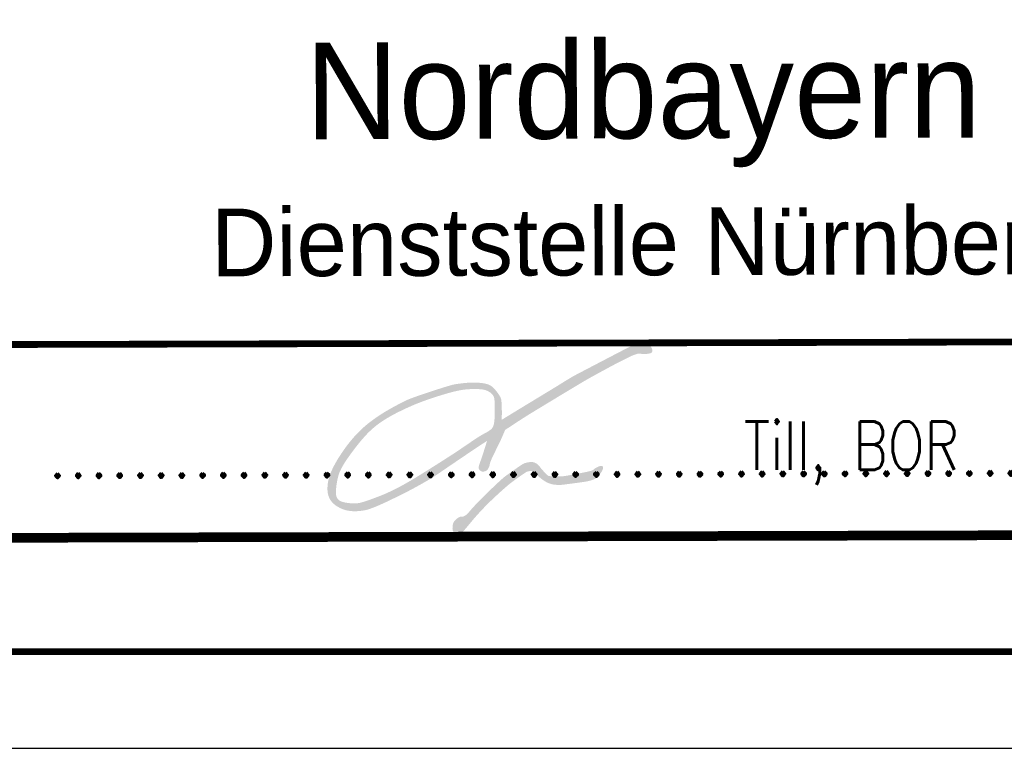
# Model space of a CAD drawing. Extents: x 0 to 1135, y 0 to 420.
# Tile 8 of 31: x 1058 to 1109, y 0 to 38. Entities that reach past the tile are written whole.
import ezdxf
from ezdxf.enums import TextEntityAlignment as Align

# ---------------------------------------------------------------- set-up
doc = ezdxf.new("R2010")
doc.units = 0
doc.header["$LTSCALE"] = 2
doc.header["$MEASUREMENT"] = 0
doc.linetypes.add('AUSGEZOGEN', pattern=[0])
doc.layers.get('0').update_dxf_attribs({"linetype": 'AUSGEZOGEN'})
doc.layers.add('LEGENDE', color=7, linetype='AUSGEZOGEN')
doc.layers.add('RAHMEN', color=250, linetype='AUSGEZOGEN')
doc.styles.add('ROMANS', font='romans.shx', dxfattribs={"width": 0.8})
doc.styles.add('UNIR-H', font='unir_h.shx', dxfattribs={"width": 0.8})

msp = doc.modelspace()

# ---------------------------------------------------------------- hatches: boundary and pattern name
h = msp.add_hatch(color=256)
h.paths.add_polyline_path([(1084.401272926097, 17.07178910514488, -0.0068464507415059), (1084.921537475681, 17.39720685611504, -1.77466831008e-05), (1086.020252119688, 18.06362947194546, -0.0003163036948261), (1086.081922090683, 18.10097890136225, -0.0005008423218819), (1086.966762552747, 18.6348937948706, -0.0008613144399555), (1087.482129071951, 18.94395513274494, -0.0081646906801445), (1087.883550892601, 19.17493685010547, -0.0031037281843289), (1088.952897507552, 19.75857540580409, -0.0044257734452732), (1089.286541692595, 19.93420669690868, -0.0027810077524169), (1089.821479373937, 20.20602611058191, -0.0193920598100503), (1090.114730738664, 20.33902647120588, -0.0295961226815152), (1090.314577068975, 20.40699623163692, -0.1392504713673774), (1090.549737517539, 20.4051009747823, 0.0596958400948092), (1090.784897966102, 20.40320571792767, 0.0287296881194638), (1091.003261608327, 20.44038243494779, 0.1197265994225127), (1091.051426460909, 20.46450998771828, 0.0537976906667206), (1091.064806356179, 20.47857080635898, 0.0355437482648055), (1091.080929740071, 20.50307117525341, 0.128444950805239), (1091.095276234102, 20.5579966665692, 0.0709238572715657), (1091.080929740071, 20.65862802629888, 0.1192062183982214), (1091.014029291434, 20.77533296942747, 0.0962804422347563), (1090.879235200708, 20.87177152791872, 0.0427316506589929), (1090.734418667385, 20.92359235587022, 0.0402704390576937), (1090.573812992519, 20.95244143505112, 0.0332582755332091), (1090.329309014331, 20.95996033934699, 0.1020152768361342), (1090.251108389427, 20.9408998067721, 0.0084165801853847), (1090.109908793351, 20.87107674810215, 0.0012338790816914), (1089.156190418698, 20.37633194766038, 0.0003819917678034), (1087.048976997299, 19.27455037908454, 0.0129088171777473), (1086.987499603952, 19.24029555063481, 0.0074070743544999), (1086.35649239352, 18.85430705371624, -0.0014845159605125), (1085.725485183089, 18.46831855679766, -5.05356405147e-05), (1085.123281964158, 18.10248538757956, 3.5834793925e-06), (1084.521078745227, 17.73665221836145, 0.0005914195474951), (1084.111913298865, 17.48742071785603, 0.0002985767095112), (1083.302320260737, 16.99230223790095, 0.008834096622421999), (1083.314075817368, 17.27318222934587, 0.012589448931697), (1083.313875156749, 17.47046582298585, 0.0064746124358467), (1083.296816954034, 17.90602702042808, 0.0239092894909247), (1083.285037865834, 18.02354065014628, 0.0914506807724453), (1083.23039112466, 18.18302658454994, 0.0420444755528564), (1083.025735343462, 18.48440394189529, 0.0336752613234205), (1082.848070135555, 18.67591779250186, 0.0579785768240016), (1082.726073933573, 18.76670002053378, 0.0610907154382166), (1082.540661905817, 18.8455027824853, 0.0437508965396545), (1082.265043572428, 18.89919791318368, 0.024447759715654), (1081.857688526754, 18.92206437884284, 0.0253172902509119), (1081.464059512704, 18.90495657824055, 0.0133081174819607), (1080.95291913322, 18.84297466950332, 0.0296290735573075), (1080.726410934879, 18.79551764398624, 0.0085941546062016), (1080.409291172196, 18.70331235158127, 0.004036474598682), (1079.739316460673, 18.49001681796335, 0.0040366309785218), (1079.037946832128, 18.25418855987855, 0.0067453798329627), (1078.621355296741, 18.10404047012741, 0.0266176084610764), (1078.24660436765, 17.93998402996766, 0.0127983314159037), (1077.496900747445, 17.53869506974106, 0.0171474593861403), (1076.954987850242, 17.20544128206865, 0.0183271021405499), (1076.471312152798, 16.85846794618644, 0.0274898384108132), (1076.01008403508, 16.45888828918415, 0.0251256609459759), (1075.554213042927, 15.97119616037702, 0.0182572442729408), (1075.242077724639, 15.57308643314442, 0.0150989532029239), (1074.897615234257, 15.06766890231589, 0.0229024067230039), (1074.621057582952, 14.58714683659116, 0.027053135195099), (1074.428626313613, 14.15894183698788, 0.0454305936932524), (1074.339363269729, 13.84551937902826, 0.03893860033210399), (1074.298092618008, 13.46775624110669, 0.0553932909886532), (1074.321257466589, 13.17769521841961, 0.0646885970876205), (1074.399622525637, 12.9408748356, 0.0753133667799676), (1074.550937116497, 12.71927291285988, 0.0661410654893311), (1074.786428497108, 12.52520613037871, 0.0377388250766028), (1075.062453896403, 12.38089734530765, 0.0505184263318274), (1075.284621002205, 12.31087201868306, 0.03087734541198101), (1075.564010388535, 12.27074470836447, 0.0338806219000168), (1075.821274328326, 12.26735400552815, 0.0291711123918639), (1076.202272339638, 12.31054540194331, 0.0413466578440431), (1076.464352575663, 12.37854240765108, 0.0159957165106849), (1076.862304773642, 12.53220195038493, 0.0113175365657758), (1077.41198724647, 12.77972940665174, 0.0040606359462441), (1078.172304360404, 13.15063739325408, 0.0068601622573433), (1078.617459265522, 13.37996697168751, 0.0087332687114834), (1079.437897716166, 13.83554708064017, 0.0157704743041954), (1079.879407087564, 14.10983524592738, 0.004634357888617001), (1080.574215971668, 14.58182709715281, -0.0002905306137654), (1081.269024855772, 15.05381894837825, -0.0018431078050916), (1081.704098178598, 15.34666388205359, -0.0009511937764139), (1082.550286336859, 15.90938162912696, -0.0021948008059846), (1082.439980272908, 15.55204188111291, -0.0026926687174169), (1082.3472265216, 15.26166545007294, -0.0036501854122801), (1082.233592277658, 14.92089583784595, 0.0193309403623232), (1082.119958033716, 14.58012622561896, 0.1655840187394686), (1082.125265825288, 14.46220122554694, 0.1465634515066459), (1082.20700269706, 14.35779801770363, 0.1130654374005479), (1082.296491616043, 14.32097730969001, 0.0959643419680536), (1082.410062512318, 14.32395067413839, 0.0615712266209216), (1082.518631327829, 14.36241712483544, 0.1187002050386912), (1082.564804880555, 14.40129173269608, 0.1289888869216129), (1082.70018364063, 14.74206134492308, -0.036447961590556), (1082.835562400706, 15.08283095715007, -0.0022729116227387), (1083.009618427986, 15.43809442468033, 0.0014722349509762), (1083.183674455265, 15.7933578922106, 0.0089062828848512), (1083.290782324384, 16.02396934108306, 0.0046602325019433), (1083.483435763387, 16.47006178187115, -0.0038279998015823)])
h.paths.add_polyline_path([(1082.837810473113, 16.6028202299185, -0.0990909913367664), (1082.725740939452, 16.47825026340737, -0.04873498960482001), (1082.381658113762, 16.27047665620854, 0.0217376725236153), (1082.037575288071, 16.0627030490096, 0.0020055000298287), (1081.365593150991, 15.61206928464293, -0.0096068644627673), (1080.693611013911, 15.16143552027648, -0.0006172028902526), (1080.272978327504, 14.8916594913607, -0.0007807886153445), (1079.939878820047, 14.67933563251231, -0.0019769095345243), (1079.449101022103, 14.37029800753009, -0.0016276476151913), (1078.850322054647, 13.99925429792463, -0.0079346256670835), (1078.477794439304, 13.77815677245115, -0.0064192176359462), (1078.009678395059, 13.51819923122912, -0.0114201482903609), (1077.684063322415, 13.35228699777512, -0.0089660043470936), (1077.261074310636, 13.1580518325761, -0.0108791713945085), (1077.014411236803, 13.0564329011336, -0.0053179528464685), (1076.503379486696, 12.86501596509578, -0.0168253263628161), (1076.082889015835, 12.72841325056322, -0.0313083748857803), (1075.850744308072, 12.67702106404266, -0.0448675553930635), (1075.70333611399, 12.66733794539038, -0.0211894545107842), (1075.391711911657, 12.6880767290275, -0.0258241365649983), (1075.197499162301, 12.71951074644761, -0.0296199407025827), (1075.032211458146, 12.7654906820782, -0.0889959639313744), (1074.875936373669, 12.85250858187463, -0.1127196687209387), (1074.788859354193, 12.96454124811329, -0.0624976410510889), (1074.744662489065, 13.10185912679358, -0.0577170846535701), (1074.733549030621, 13.25757711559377, -0.0116459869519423), (1074.746648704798, 13.45178778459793, -0.0131898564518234), (1074.766715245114, 13.62248695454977, -0.0135224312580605), (1074.812893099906, 13.8907926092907, -0.0177641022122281), (1074.860752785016, 14.09246205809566, -0.0362932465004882), (1074.941711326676, 14.3205403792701, -0.0271417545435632), (1075.087588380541, 14.60921112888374, -0.0192532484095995), (1075.281931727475, 14.91872372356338, -0.0116116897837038), (1075.635130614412, 15.41095337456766, -0.010551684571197), (1075.975126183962, 15.84299634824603, -0.0128247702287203), (1076.271182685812, 16.18502001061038, -0.0279803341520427), (1076.639812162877, 16.54658199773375, -0.0287634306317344), (1077.035936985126, 16.85545497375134, -0.0190188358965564), (1077.46340342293, 17.12747254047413, -0.0172905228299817), (1077.954035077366, 17.39176406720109, -0.0084810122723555), (1078.508966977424, 17.65475851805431, -0.0113656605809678), (1078.930540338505, 17.8344280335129, -0.0117809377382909), (1079.488940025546, 18.04243717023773, -0.0088702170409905), (1080.241305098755, 18.28783178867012, -0.0117651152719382), (1080.786973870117, 18.44121165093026, -0.0169861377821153), (1081.170458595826, 18.52556503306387, -0.0275822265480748), (1081.556167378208, 18.57497108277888, -0.0235621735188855), (1082.011135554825, 18.58640763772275, -0.0146204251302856), (1082.193375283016, 18.57706466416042, -0.0164984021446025), (1082.354052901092, 18.55875632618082, -0.0518482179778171), (1082.472608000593, 18.52847758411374, -0.033962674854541), (1082.642792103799, 18.45216027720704, -0.1062381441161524), (1082.844331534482, 18.28201380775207, -0.1338173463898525), (1082.924838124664, 18.0872261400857, -0.0114842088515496), (1082.941215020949, 17.92863667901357, -0.015519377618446), (1082.946982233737, 17.81078591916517, -0.0044653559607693), (1082.948917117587, 17.59413518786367, -0.0032510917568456), (1082.946982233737, 17.29656385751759, -0.0179867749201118), (1082.932497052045, 17.00102742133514, -0.0235370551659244), (1082.902727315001, 16.77682611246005, -0.0892384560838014)], flags=16)
h = msp.add_hatch(color=256)
edge = h.paths.add_edge_path()
edge.add_arc((1088.47667017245, 14.21117513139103), 0.3999014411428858, 95.98712635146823, 111.0324379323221)
edge.add_arc((1088.747706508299, 13.50629438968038), 1.155095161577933, 111.0324379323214, 119.8683371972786)
edge.add_arc((1088.531372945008, 13.88299155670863), 0.7206979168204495, 119.8683371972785, 129.3021997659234)
edge.add_arc((1087.900345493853, 14.58940586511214), 0.2293039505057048, 289.6067548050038, 319.5637821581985, ccw=False)
edge.add_arc((1087.534468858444, 15.61652363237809), 1.319641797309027, 284.03266285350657, 289.60675480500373, ccw=False)
edge.add_arc((1086.536960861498, 19.60761562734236), 5.433500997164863, 281.2864602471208, 284.03266285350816, ccw=False)
edge.add_arc((1075.046393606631, 77.18309327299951), 64.14439233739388, 280.9521915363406, 281.2864602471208, ccw=False)
edge.add_arc((1081.199261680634, 45.38770919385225), 31.75914516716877, 280.4771393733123, 280.95219153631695, ccw=False)
edge.add_arc((1083.671261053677, 32.02023063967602), 18.16501909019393, 279.45945519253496, 280.4771393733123, ccw=False)
edge.add_arc((1085.840653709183, 18.99985700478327), 4.965155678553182, 277.512841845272, 279.4594551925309, ccw=False)
edge.add_arc((1086.403234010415, 14.73402385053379), 0.6623857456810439, 270.8680610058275, 277.51284184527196, ccw=False)
edge.add_arc((1086.183162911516, 29.25855645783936), 15.1885854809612, 269.48116250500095, 270.86806100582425, ccw=False)
edge.add_arc((1086.077507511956, 17.59123659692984), 3.52078723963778, 265.2363949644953, 269.48116250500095, ccw=False)
edge.add_arc((1085.802911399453, 14.29605777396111), 0.2141867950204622, 247.96514950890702, 265.2363949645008, ccw=False)
edge.add_arc((1085.77920910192, 14.23749511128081), 0.1510093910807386, 226.477177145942, 247.9651495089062, ccw=False)
edge.add_arc((1088.954179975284, 17.58054834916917), 4.761480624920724, 222.6721475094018, 226.4771771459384, ccw=False)
edge.add_arc((1087.386370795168, 16.13522615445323), 2.629115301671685, 218.1454787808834, 222.6721475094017, ccw=False)
edge.add_arc((1084.399065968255, 13.86475858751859), 1.124191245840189, 35.10943902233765, 45.70818726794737)
edge.add_arc((1084.851221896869, 14.32823245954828), 0.4766937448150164, 45.7081872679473, 59.86429330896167)
edge.add_arc((1084.817338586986, 14.26986454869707), 0.5441836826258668, 59.86429330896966, 73.10932600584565)
edge.add_arc((1084.841912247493, 14.35079334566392), 0.4596062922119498, 73.10932600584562, 88.6725408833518)
edge.add_arc((1084.833384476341, 13.98278361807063), 0.8277148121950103, 88.6725408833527, 100.2537940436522)
edge.add_arc((1084.97538135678, 13.19782743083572), 1.625411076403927, 100.2537940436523, 107.6423886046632)
edge.add_arc((1084.60098791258, 14.37504260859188), 0.3900949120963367, 107.6423886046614, 122.7577128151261)
edge.add_arc((1087.907711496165, 9.235685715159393), 6.501347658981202, 122.7577128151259, 124.353898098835)
edge.add_arc((1097.551702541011, -4.873347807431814), 23.59144392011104, 124.3538980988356, 125.1918084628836)
edge.add_arc((1132.906063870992, -55.00656502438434), 84.93694362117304, 125.1918084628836, 125.5291622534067)
edge.add_arc((1084.774873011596, 12.3982808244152), 2.111677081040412, 125.5291622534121, 127.6688222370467)
edge.add_arc((1085.006489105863, 12.09826735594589), 2.490694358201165, 127.6688222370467, 131.5682748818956)
edge.add_arc((1092.032978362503, 4.17531021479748), 13.08053860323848, 131.5682748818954, 133.2695838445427)
edge.add_arc((1112.498461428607, -17.56524448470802), 42.93833014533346, 133.2695838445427, 133.7908064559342)
edge.add_arc((1099.166638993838, -3.658482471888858), 23.67345228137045, 133.7908064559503, 134.4927727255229)
edge.add_arc((1091.520802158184, 4.123941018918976), 12.76359727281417, 134.4927727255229, 135.3044570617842)
edge.add_arc((1214.573333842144, -117.6277431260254), 185.8687622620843, 135.304457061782, 135.5171568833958)
edge.add_arc((1085.974994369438, 8.669820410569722), 5.622798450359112, 135.5171568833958, 139.1088981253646)
edge.add_arc((1079.7795656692, 13.90474810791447), 2.489515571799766, 313.2541597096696, 321.371895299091, ccw=False)
edge.add_arc((1081.218450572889, 12.37539090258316), 0.3896767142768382, 301.3212496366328, 313.2541597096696, ccw=False)
edge.add_arc((1081.106161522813, 12.55991974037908), 0.6056853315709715, 291.7560437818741, 301.3212496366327, ccw=False)
edge.add_arc((1081.254677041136, 12.18777671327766), 0.2050018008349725, 263.9521169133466, 291.7560437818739, ccw=False)
edge.add_arc((1081.210416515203, 11.78775910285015), 0.1974614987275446, 83.40994197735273, 112.2982187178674)
edge.add_arc((1081.275029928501, 11.63020137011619), 0.3677534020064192, 112.2982187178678, 119.3477428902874)
edge.add_arc((1081.637450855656, 10.98563396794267), 1.107223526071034, 119.3477428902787, 123.4087845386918)
edge.add_arc((1081.415814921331, 11.32165039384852), 0.7046946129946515, 123.4087845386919, 137.5547188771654)
edge.add_arc((1081.276361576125, 11.44919104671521), 0.5157135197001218, 137.5547188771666, 154.106143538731)
edge.add_arc((1081.127245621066, 11.52157810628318), 0.3499563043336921, 154.106143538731, 166.8617071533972)
edge.add_arc((1081.743843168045, 11.37765688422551), 0.9831275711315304, 166.8617071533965, 174.4618689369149)
edge.add_arc((1081.426530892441, 11.40842372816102), 0.6643271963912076, 174.461868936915, 188.7511940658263)
edge.add_arc((1081.02789127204, 11.34705871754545), 0.2609920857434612, 188.7511940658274, 211.6416840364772)
edge.add_arc((1081.025868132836, 11.34581204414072), 0.2586156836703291, 211.6416840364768, 234.2511000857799)
edge.add_arc((1081.051698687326, 11.38169440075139), 0.3028283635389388, 234.2511000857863, 255.1248986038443)
edge.add_arc((1081.105806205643, 11.58540161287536), 0.5135989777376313, 255.1248986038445, 262.4057241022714)
edge.add_arc((1081.059774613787, 11.24014777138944), 0.1652900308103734, 262.4057241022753, 275.258237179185)
edge.add_arc((1081.049528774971, 11.35147677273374), 0.2770895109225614, 275.2582371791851, 293.4947828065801)
edge.add_arc((1081.060788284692, 11.3255752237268), 0.2488465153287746, 293.4947828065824, 312.7477315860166)
edge.add_arc((1079.958793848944, 12.51780077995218), 1.872359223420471, 312.7477315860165, 317.1130544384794)
edge.add_arc((1077.339531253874, 14.95065790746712), 5.447178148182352, 317.1130544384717, 319.6719715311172)
edge.add_arc((1066.59096252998, 24.07515057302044), 19.54640138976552, 319.6719715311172, 320.5332341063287)
edge.add_arc((1088.832820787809, 5.862762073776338), 9.200845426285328, 139.187733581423, 141.017472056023, ccw=False)
edge.add_arc((1093.134437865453, 2.148098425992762), 14.88438617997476, 137.5653147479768, 139.187733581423, ccw=False)
edge.add_arc((1093.39715117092, 1.907916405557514), 15.24034359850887, 135.9619559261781, 137.5653147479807, ccw=False)
edge.add_arc((1090.329578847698, 4.87417541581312), 10.97317914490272, 133.8902999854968, 135.9619559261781, ccw=False)
edge.add_arc((1099.737424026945, -4.905335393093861), 24.54323377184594, 132.5051241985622, 133.8902999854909, ccw=False)
edge.add_arc((1096.230318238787, -1.078688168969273), 19.35256714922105, 131.0826302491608, 132.5051241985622, ccw=False)
edge.add_arc((1088.069095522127, 8.282424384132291), 6.933389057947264, 128.705971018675, 131.0826302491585, ccw=False)
edge.add_arc((1086.699845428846, 9.991162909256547), 4.743723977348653, 126.21494796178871, 128.705971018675, ccw=False)
edge.add_arc((1101.125121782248, -9.707692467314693), 29.15956926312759, 125.21028993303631, 126.21494796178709, ccw=False)
edge.add_arc((1088.046673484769, 8.825122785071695), 6.476733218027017, 123.06484911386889, 125.21028993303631, ccw=False)
edge.add_arc((1085.150071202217, 13.2744660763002), 1.167593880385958, 118.01051331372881, 123.0648491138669, ccw=False)
edge.add_arc((1084.697499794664, 14.12525245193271), 0.2039246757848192, 100.95376677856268, 118.0105133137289, ccw=False)
edge.add_arc((1084.906619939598, 13.04476846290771), 1.304459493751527, 94.23081365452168, 100.95376677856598, ccw=False)
edge.add_arc((1084.856233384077, 13.72588756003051), 0.6214792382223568, 83.65942472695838, 94.23081365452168, ccw=False)
edge.add_arc((1084.899495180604, 14.11521998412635), 0.2297506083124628, 66.23025837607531, 83.65942472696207, ccw=False)
edge.add_arc((1084.910480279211, 14.14016220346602), 0.2024964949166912, 14.512507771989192, 66.23025837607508, ccw=False)
edge.add_arc((1085.610906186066, 14.50381520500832), 0.5935670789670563, 211.8142572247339, 228.928508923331)
edge.add_arc((1087.45846981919, 16.62384568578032), 3.405687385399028, 228.928508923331, 233.3173153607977)
edge.add_arc((1086.265093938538, 15.02179892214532), 1.408013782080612, 233.3173153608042, 240.1453577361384)
edge.add_arc((1086.268178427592, 15.02717285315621), 1.414210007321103, 240.1453577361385, 250.23869700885)
edge.add_arc((1086.133939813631, 14.65351913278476), 1.01717460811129, 250.2386970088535, 262.1460216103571)
edge.add_arc((1086.326666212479, 16.05066570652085), 2.427551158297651, 262.1460216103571, 268.2262299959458)
edge.add_arc((1086.286606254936, 14.75707455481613), 1.133339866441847, 268.2262299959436, 277.1296286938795)
edge.add_arc((1077.904502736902, 81.77007123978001), 68.66852613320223, 277.1296286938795, 277.3238277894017)
edge.add_arc((1077.174998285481, 87.4460145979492), 74.39115749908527, 277.3238277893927, 277.5104079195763)
edge.add_arc((1077.836773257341, 82.4263808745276), 69.32808838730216, 277.5104079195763, 277.6766752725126)
edge.add_arc((1049.889852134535, 289.7619165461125), 278.5386396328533, 277.6766752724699, 277.7596257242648)
edge.add_arc((1087.065593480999, 16.94276067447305), 3.198254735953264, 277.7596257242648, 284.0339270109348)
edge.add_arc((1087.407735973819, 15.57395550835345), 1.787336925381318, 284.0339270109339, 292.4302731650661)
edge.add_arc((1087.936189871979, 14.29375057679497), 0.4023502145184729, 292.4302731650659, 311.4371914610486)
edge.add_arc((1087.205097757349, 15.12192747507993), 1.507054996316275, 311.43719146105, 321.2249733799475)
edge.add_arc((1087.512522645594, 14.874972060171), 1.112723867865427, 321.2249733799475, 334.3523643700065)
edge.add_arc((1088.277488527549, 14.50767952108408), 0.264150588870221, 334.3523643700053, 361.4894334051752)
edge.add_arc((1088.285157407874, 14.50787892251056), 0.2564791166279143, 1.489433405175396, 13.99598620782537)
edge.add_arc((1088.494006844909, 14.55993539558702), 0.0412397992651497, 13.99598620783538, 45.51948291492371)
edge.add_arc((1088.479645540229, 14.54531128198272), 0.0617364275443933, 45.51948291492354, 77.47574347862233)
edge.add_arc((1088.453819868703, 14.42905215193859), 0.1808294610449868, 77.47574347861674, 95.98712635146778)

# ---------------------------------------------------------------- linework, layer by layer
at = {"layer": 'LEGENDE'}
for points, const_width in [([(1057.296795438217, 20.88886976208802), (1124.296574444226, 21.06095446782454)], 0.35), ([(959.0728037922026, 10.63655465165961), (1124.57225790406, 11.06162955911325)], 0.5)]:
    msp.add_lwpolyline(points, dxfattribs=dict(at, const_width=const_width))
at = {"layer": 'RAHMEN'}
msp.add_line((950, 0), (1135, 0), dxfattribs=at)
at = {"layer": 'RAHMEN', "const_width": 0.35}
msp.add_lwpolyline([(25, 5), (1130, 5), (1130, 415), (25, 415), (25, 5)], dxfattribs=at)

# ---------------------------------------------------------------- texts
at = {"style": 'ROMANS', "width": 0.8}
msp.add_text('Till, BOR', height=2.5, dxfattribs=at).set_placement((1101.388443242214, 14.4001693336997), align=Align.CENTER)
at = {"layer": 'LEGENDE', "style": 'UNIR-H'}
for s, height, p in [('Nordbayern', 5, (1090.624041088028, 31.55626342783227)), ('Dienststelle Nürnberg', 3.5, (1090.787695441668, 24.47490057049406))]:
    msp.add_text(s, height=height, rotation=0.1471602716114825, dxfattribs=at).set_placement(p, align=Align.CENTER)
at = {"layer": 'LEGENDE', "style": 'ROMANS'}
msp.add_text('.....................................................', height=2.5, rotation=0.1471602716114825, dxfattribs=at).set_placement((1059.808101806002, 13.98421544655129))

doc.saveas('drawing.dxf')
